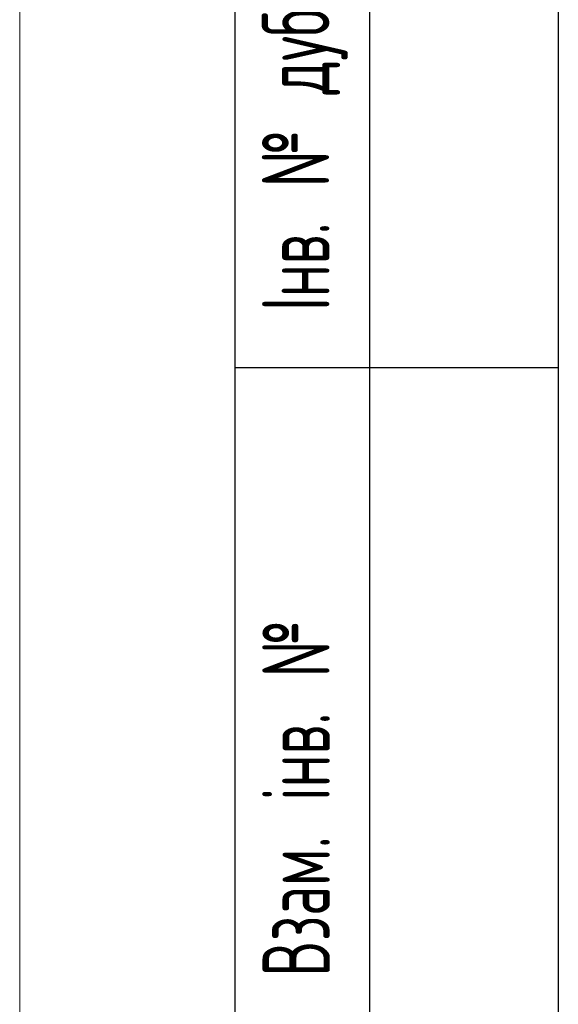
# Model space of a CAD drawing. Header units: millimetres. Extents: x 0 to 216, y 0 to 297.
# Tile 2 of 10: x 0 to 20, y 66 to 103. Entities that reach past the tile are written whole.
import ezdxf

# ---------------------------------------------------------------- set-up
doc = ezdxf.new("R2010")
doc.units = ezdxf.units.MM
doc.layers.add('ОСЕВЫЕ', color=7, linetype='Continuous')
doc.styles.add('SLDTEXTSTYLE1', font='TXT', dxfattribs={"width": 0.605, "bigfont": 'bigfont'})

msp = doc.modelspace()

# ---------------------------------------------------------------- linework, layer by layer
at = {"color": 7, "linetype": 'Continuous', "lineweight": 25}
for p, q in [((20, 292), (20, 5)), ((20, 292), (20, 5)), ((8, 5), (8, 150)), ((13, 5), (13, 150)), ((20, 90), (8, 90))]:
    msp.add_line(p, q, dxfattribs=at)
at = {"layer": 'ОСЕВЫЕ', "lineweight": 18}
msp.add_line((0, 297), (0, 0), dxfattribs=at)

# ---------------------------------------------------------------- texts
at = {"color": 7, "linetype": 'Continuous', "lineweight": 0, "char_height": 2.5, "attachment_point": 1, "rotation": 90, "style": 'SLDTEXTSTYLE1'}
for s, insert in [('Інв. № дубл.', (8.999, 92.12)), ('Взам. інв. №', (9.015, 67.4))]:
    msp.add_mtext(s, dxfattribs=dict(at, insert=insert))

doc.saveas('drawing.dxf')
